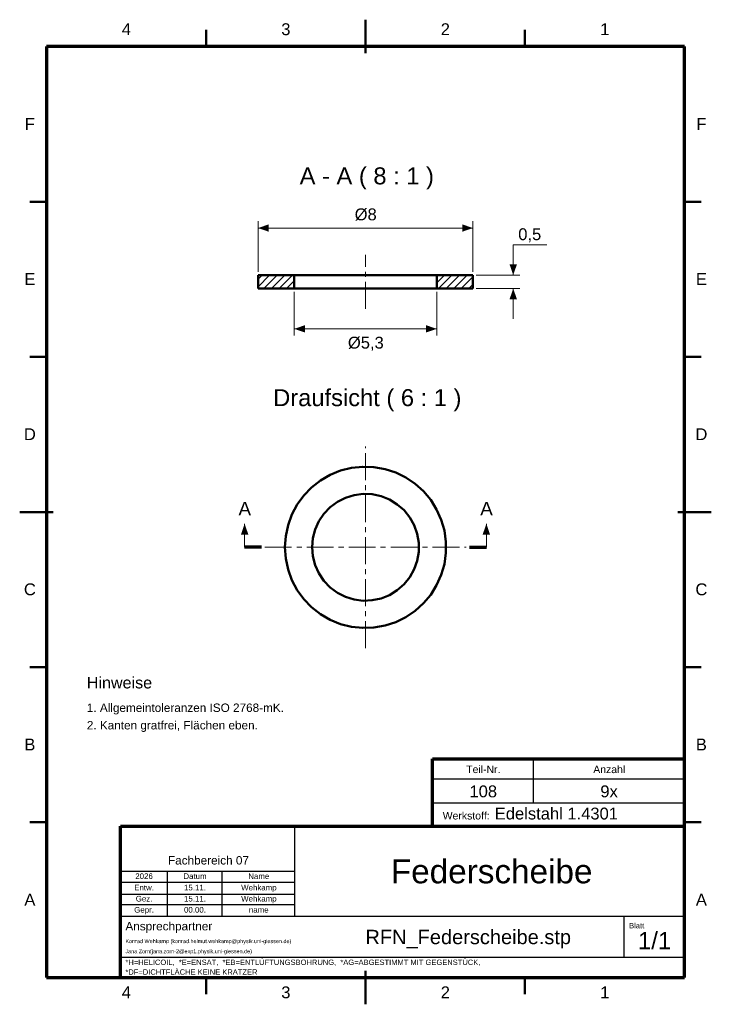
# Model space of a CAD drawing. Header units: millimetres. Extents: x 2 to 208, y 2 to 295.
import ezdxf

# ---------------------------------------------------------------- set-up
doc = ezdxf.new("R2010")
doc.units = ezdxf.units.MM
doc.linetypes.add('MITTELLINIE', pattern=[12.5, 8, -1.5, 1.5, -1.5])
for name, color, linetype in [('DUENN', 7, 'Continuous'), ('FLAECHE', 7, 'Continuous'), ('KONTUR', 7, 'Continuous'), ('LINIEN', 7, 'Continuous'), ('MITTELLINIE', 7, 'MITTELLINIE'), ('TEXT', 7, 'Continuous')]:
    doc.layers.add(name, color=color, linetype=linetype)
doc.styles.add('RFN', font='arial.ttf')

msp = doc.modelspace()

# ---------------------------------------------------------------- hatches: boundary and pattern name
at = {"layer": 'FLAECHE'}
for points in [[(73, 233), (76.2, 231.9), (76.2, 234.1), (73, 233)], [(137, 233), (133.8, 234.1), (133.8, 231.9), (137, 233)], [(149, 219), (150.1, 222.2), (147.9, 222.2), (149, 219)], [(149, 215), (147.9, 211.8), (150.1, 211.8), (149, 215)], [(83.8, 203), (87, 201.9), (87, 204.1), (83.8, 203)], [(126.2, 203), (123, 204.1), (123, 201.9), (126.2, 203)], [(69, 145), (67.9, 141.8), (70.1, 141.8), (69, 145)], [(141, 145), (139.9, 141.8), (142.1, 141.8), (141, 145)]]:
    msp.add_hatch(color=7, dxfattribs=at).paths.add_polyline_path(points)

# ---------------------------------------------------------------- linework, layer by layer
at = {"layer": 'DUENN', "lineweight": 20}
for p, q in [((73, 220), (73, 235)), ((137, 220), (137, 235)), ((73, 233), (137, 233)), ((149, 219), (149, 228)), ((149, 228), (159, 228)), ((73, 215.55), (76.45, 219)), ((73, 217.82), (74.18, 219)), ((74.71, 215), (78.71, 219)), ((76.97, 215), (80.97, 219)), ((79.24, 215), (83.24, 219)), ((81.5, 215), (83.8, 217.3)), ((126.2, 216.71), (128.49, 219)), ((126.75, 215), (130.75, 219)), ((129.02, 215), (133.02, 219)), ((131.28, 215), (135.28, 219)), ((133.54, 215), (137, 218.46)), ((138, 219), (151, 219)), ((83.76, 215), (83.8, 215.04)), ((83.8, 214), (83.8, 201)), ((126.2, 214), (126.2, 201)), ((135.8, 215), (137, 216.2)), ((138, 215), (151, 215)), ((149, 206), (149, 215)), ((83.8, 203), (126.2, 203)), ((69, 138), (69, 145)), ((141, 138), (141, 145))]:
    msp.add_line(p, q, dxfattribs=at)
at = {"layer": 'KONTUR', "lineweight": 50}
for p, q in [((105, 285), (105, 295)), ((57.5, 287), (57.5, 292)), ((152.5, 287), (152.5, 292)), ((10, 240.83), (5, 240.83)), ((200, 240.83), (205, 240.83)), ((73, 219), (83.8, 219)), ((73, 219), (73, 215)), ((83.8, 219), (83.8, 215)), ((126.2, 219), (137, 219)), ((126.2, 215), (126.2, 219)), ((137, 215), (137, 219)), ((83.8, 215), (73, 215)), ((137, 215), (126.2, 215)), ((10, 194.67), (5, 194.67)), ((200, 194.67), (205, 194.67)), ((2, 148.5), (12, 148.5)), ((198, 148.5), (208, 148.5)), ((10, 102.33), (5, 102.33)), ((200, 102.33), (205, 102.33)), ((10, 56.17), (5, 56.17)), ((200, 56.17), (205, 56.17)), ((105, 2), (105, 12)), ((57.5, 5), (57.5, 10)), ((152.5, 5), (152.5, 10))]:
    msp.add_line(p, q, dxfattribs=at)
at = {"layer": 'KONTUR', "lineweight": 70}
for p, q in [((200, 287), (10, 287)), ((10, 287), (10, 10)), ((200, 10), (200, 287)), ((74, 138), (69, 138)), ((136, 138), (141, 138)), ((125, 55), (125, 75)), ((125, 75), (200, 75)), ((32, 55), (200, 55)), ((32, 10), (32, 55)), ((10, 10), (200, 10)), ((32, 10), (200, 10))]:
    msp.add_line(p, q, dxfattribs=at)
at = {"layer": 'KONTUR', "lineweight": 50}
for points in [[(126.2, 219), (125.67, 219), (124.1, 219), (121.57, 219), (118.22, 219), (114.2, 219), (109.72, 219), (105, 219), (100.28, 219), (95.8, 219), (91.78, 219), (88.43, 219), (85.9, 219), (84.33, 219), (83.8, 219)], [(126.2, 215), (125.67, 215), (124.1, 215), (121.57, 215), (118.22, 215), (114.2, 215), (109.72, 215), (105, 215), (100.28, 215), (95.8, 215), (91.78, 215), (88.43, 215), (85.9, 215), (84.33, 215), (83.8, 215)], [(81, 138), (81.23, 134.66), (81.93, 131.38), (83.07, 128.24), (84.65, 125.28), (86.61, 122.57), (88.94, 120.16), (91.58, 118.1), (94.48, 116.43), (97.58, 115.17), (100.83, 114.36), (104.16, 114.01), (107.51, 114.13), (110.81, 114.71), (113.99, 115.75), (117, 117.22), (119.78, 119.09), (122.26, 121.33), (124.42, 123.89), (126.19, 126.73), (127.55, 129.79), (128.48, 133.01), (128.94, 136.33), (128.94, 139.67), (128.48, 142.99), (127.55, 146.21), (126.19, 149.27), (124.42, 152.11), (122.26, 154.67), (119.78, 156.91), (117, 158.78), (113.99, 160.25), (110.81, 161.29), (107.51, 161.87), (104.16, 161.99), (100.83, 161.64), (97.58, 160.83), (94.48, 159.57), (91.58, 157.9), (88.94, 155.84), (86.61, 153.43), (84.65, 150.72), (83.07, 147.76), (81.93, 144.62), (81.23, 141.34), (81, 138)], [(89.1, 138), (89.33, 135.31), (90.01, 132.7), (91.12, 130.25), (92.63, 128.01), (94.5, 126.06), (96.66, 124.46), (99.07, 123.25), (101.65, 122.46), (104.33, 122.11), (107.02, 122.23), (109.66, 122.8), (112.16, 123.8), (114.45, 125.22), (116.48, 127), (118.17, 129.1), (119.49, 131.45), (120.39, 133.99), (120.84, 136.65), (120.84, 139.35), (120.39, 142.01), (119.49, 144.55), (118.17, 146.9), (116.48, 149), (114.45, 150.78), (112.16, 152.2), (109.66, 153.2), (107.02, 153.77), (104.33, 153.89), (101.65, 153.54), (99.07, 152.75), (96.66, 151.54), (94.5, 149.94), (92.63, 147.99), (91.12, 145.75), (90.01, 143.3), (89.33, 140.69), (89.1, 138)]]:
    msp.add_lwpolyline(points, dxfattribs=at)
at = {"layer": 'LINIEN', "lineweight": 25}
for p, q in [((155, 62), (155, 75)), ((125, 69.1), (200, 69.1)), ((125, 62), (200, 62)), ((84, 28.2), (84, 55)), ((32, 41.6), (84, 41.6)), ((46, 28.2), (46, 41.6)), ((62.3, 28.2), (62.3, 41.6)), ((32, 38.3), (84, 38.3)), ((32, 34.8), (84, 34.8)), ((32, 31.7), (84, 31.7)), ((32, 28.2), (200, 28.2)), ((182, 16), (182, 28.2)), ((32, 16), (200, 16))]:
    msp.add_line(p, q, dxfattribs=at)
at = {"layer": 'MITTELLINIE', "lineweight": 20}
for p, q in [((105, 209), (105, 225)), ((105, 108), (105, 168)), ((75, 138), (135, 138))]:
    msp.add_line(p, q, dxfattribs=at)

# ---------------------------------------------------------------- texts
at = {"layer": 'TEXT', "style": 'RFN'}
for s, height, p in [('4', 3.53, (32.41, 290.4)), ('3', 3.53, (79.91, 290.4)), ('2', 3.53, (127.41, 290.4)), ('1', 3.53, (174.91, 290.4)), ('F', 3.53, (3.52, 262.22)), ('F', 3.53, (203.52, 262.22)), ('A - A ( 8 : 1 )', 5.0516, (85.39, 246)), ('Ø8', 3.526, (101.78, 235.3)), ('0,5', 3.526, (150.5, 229.4)), ('E', 3.53, (3.39, 216.05)), ('E', 3.53, (203.39, 216.05)), ('Ø5,3', 3.526, (99.76, 197.13)), ('Draufsicht ( 6 : 1 )', 5.0516, (77.5, 180)), ('D', 3.53, (3.26, 169.88)), ('D', 3.53, (203.26, 169.88)), ('A', 4.02, (67.17, 147.5)), ('A', 4.02, (139.17, 147.5)), ('C', 3.53, (3.26, 123.72)), ('C', 3.53, (203.26, 123.72)), ('Hinweise', 3.431, (22, 96)), ('1. Allgemeintoleranzen ISO 2768-mK.', 2.5039, (22, 89)), ('2. Kanten gratfrei, Flächen eben.', 2.5039, (22, 83.8)), ('B', 3.53, (3.39, 77.55)), ('B', 3.53, (203.39, 77.55)), ('Teil-Nr.', 2.227, (135, 70.8)), ('Anzahl', 2.227, (172.84, 70.8)), ('108', 3.526, (135.97, 63.6)), ('9x', 3.526, (174.95, 63.6)), ('Werkstoff:', 2.227, (128, 57)), ('Edelstahl 1.4301', 3.5259, (143.5, 57)), ('Fachbereich 07', 2.5039, (46.18, 43.6)), ('Federscheibe', 7.0956, (112.55, 38)), ('2026', 1.679, (36.44, 39.29)), ('Datum', 1.679, (50.76, 39.29)), ('Name', 1.679, (70.08, 39.29)), ('Entw.', 1.679, (36.12, 35.89)), ('15.11.', 1.679, (50.95, 35.89)), ('Wehkamp', 1.679, (67.97, 35.89)), ('A', 3.53, (3.39, 31.38)), ('Gez.', 1.679, (36.57, 32.59)), ('15.11.', 1.679, (50.95, 32.59)), ('Wehkamp', 1.679, (67.97, 32.59)), ('A', 3.53, (203.39, 31.38)), ('Gepr.', 1.679, (36.12, 29.29)), ('00.00.', 1.679, (50.95, 29.29)), ('name', 1.679, (70.27, 29.29)), ('Ansprechpartner', 2.5039, (33.5, 24)), ('RFN_Federscheibe.stp', 4.2632, (104.98, 19.9)), ('Blatt', 1.621, (183.5, 24.6)), ('1/1', 5.11, (186.13, 18.4)), ('Konrad Wehkamp (konrad.helmut.wehkamp@physik.uni-giessen.de)', 1.1607, (33.5, 20.2)), ('Jana Zorn(jana.zorn-2@exp1.physik.uni-giessen.de)', 1.1607, (33.5, 17.2)), ('*H=HELICOIL,  *E=ENSAT,  *EB=ENTLÜFTUNGSBOHRUNG,  *AG=ABGESTIMMT MIT GEGENSTÜCK,', 1.606, (33.5, 13.7)), ('*DF=DICHTFLÄCHE KEINE KRATZER', 1.606, (33.5, 10.8)), ('4', 3.53, (32.41, 3.8)), ('3', 3.53, (79.91, 3.8)), ('2', 3.53, (127.41, 3.8)), ('1', 3.53, (174.91, 3.8))]:
    msp.add_text(s, height=height, dxfattribs=at).set_placement(p)

doc.saveas('drawing.dxf')
